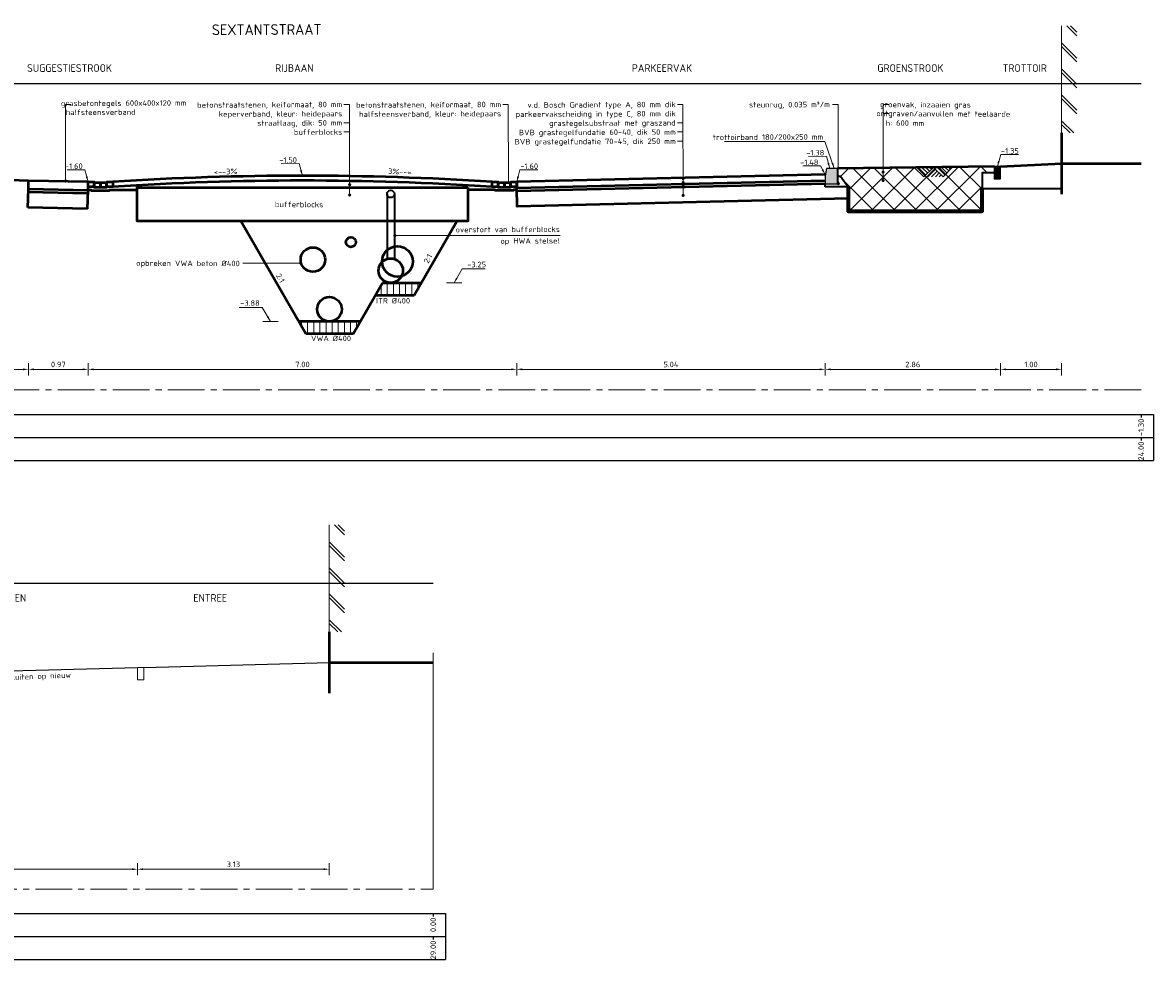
# Model space of a CAD drawing. Header units: metres. Extents: x 97967 to 197304, y 436003 to 872588.
# Tile 9 of 15: x 98618 to 98637, y 436250 to 436265. Entities that reach past the tile are written whole.
import ezdxf
from ezdxf.enums import TextEntityAlignment as Align

# ---------------------------------------------------------------- set-up
doc = ezdxf.new("R2010")
doc.units = ezdxf.units.M
for name, pattern in [('AL-NAP_LIJN-SO', [15.25, 12, -1.5, 0.25, -1.5]), ('ZZ-AFBREEK-SO', [7, 4, -1, 1, -1]), ('ZZ-HIDDEN-SO', [4, 2, -2])]:
    doc.linetypes.add(name, pattern=pattern)
for name, color, linetype, lineweight in [('B-WE-OG-BEBOUWING-GD', 7, 'Continuous', 50), ('B-WE-OG-BEBOUWING_STRAATNAAM-T35-50', 50, 'Continuous', 35), ('B-WE-OG-TERREIN_GEVEL-SD', 7, 'Continuous', 18), ('B-WE-VH-KANTOPSLUITING_OPSLUITBAND-SD', 150, 'Continuous', 18), ('B-WE-VH-OPENVERHARDING-GD', 90, 'Continuous', 25), ('N-WE-GR-GRAS-GD', 90, 'Continuous', 50), ('N-WE-GW-GRONDWERKLIJN-GD', 90, 'Continuous', 70), ('N-WE-GW-MAAIVELD-SD-50', 90, 'Continuous', 25), ('N-WE-GW-SLEUF-GD', 90, 'Continuous', 50), ('N-WE-GW-SLEUF-T18-50', 1, 'Continuous', 18), ('N-WE-GW-SLEUF-WERK-A-50', 92, 'Continuous', 18), ('N-WE-GW-SLEUF-WERK-AD-50', 92, 'Continuous', 18), ('N-WE-OG-T25-50', 7, 'Continuous', 25), ('N-WE-RI-DWA-GD', 20, 'Continuous', 50), ('N-WE-RI-GWA-T18-50', 1, 'Continuous', 18), ('N-WE-RI-HWA_KOLKAANSLUITLEIDING-GD', 150, 'Continuous', 35), ('N-WE-RI-ITR-GD', 50, 'Continuous', 50), ('N-WE-RI-M-50', 7, 'Continuous', 18), ('N-WE-RI-T18-50', 1, 'Continuous', 18), ('N-WE-VH-FUNDERING-G', 7, 'Continuous', 35), ('N-WE-VH-FUNDERING-GD', 7, 'Continuous', 50), ('N-WE-VH-FUNDERING_ZANDCEMENTSTABILISATIE-G', 7, 'ZZ-HIDDEN-SO', 35), ('N-WE-VH-GESLOTENVERHARDING-GD', 10, 'Continuous', 50), ('N-WE-VH-KANTOPSLUITING_OPSLUITBAND-SD', 150, 'Continuous', 25), ('N-WE-VH-KANTOPSLUITING_TROTTOIRBAND-SD', 210, 'Continuous', 25), ('N-WE-VH-M-50', 7, 'Continuous', 18), ('N-WE-VH-OPENVERHARDING-GD', 90, 'Continuous', 50), ('N-WE-VH-OPENVERHARDING_BETONSTRAATSTEEN-GD', 90, 'Continuous', 50), ('N-WE-VH-T18-50', 1, 'Continuous', 18), ('N-WE-VH-VERKANTING-T18-50', 1, 'Continuous', 18), ('V-WE-RI-DRAINAGE-GD', 90, 'Continuous', 50), ('V-WE-RI-HWA_TRANSPORTLEIDING-GD', 150, 'Continuous', 50), ('V-WE-RI-VWA_RIOOLLEIDING-GD', 20, 'Continuous', 50), ('X-XX-AL-AFBREEKLIJN-G', 7, 'ZZ-AFBREEK-SO', 18), ('X-XX-AL-NAP-G', 7, 'AL-NAP_LIJN-SO', 18), ('X-XX-AL-NAP-GD', 7, 'Continuous', 25), ('X-XX-AL-PROFIELBALK-G', 7, 'Continuous', 25), ('X-XX-AL-PROFIELBALK-T18', 1, 'Continuous', 0)]:
    doc.layers.add(name, color=color, linetype=linetype, lineweight=lineweight)
doc.layers.add('B-WE-VH-HULPLIJN-GD', color=7, linetype='Continuous', lineweight=25, plot=False)
doc.styles.add('NLCS-ISO-M100-T18', font='NLCS-ISO.ttf', dxfattribs={"height": 0.18})
doc.styles.add('NLCS-ISO-M50-T18', font='NLCS-ISO.ttf', dxfattribs={"height": 0.09})
doc.styles.add('NLCS-ISO-M50-T25', font='NLCS-ISO.ttf', dxfattribs={"height": 0.125})
doc.styles.add('NLCS-ISO-M50-T35', font='NLCS-ISO.ttf', dxfattribs={"height": 0.175})
doc.linetypes.add('V-CONTINUOUS-SO', pattern='A,3.5,[24,NLCS.SHX,S=0.5,R=0,X=0,Y=0],3.5', length=7)
doc.dimstyles.new('NLCS-M50-T18-PIJL_L2_H0', dxfattribs={"dimscale": 0.05, "dimtxt": 2.5, "dimasz": 1.8, "dimexe": 2, "dimexo": 2, "dimgap": 0.7, "dimtad": 1, "dimzin": 0, "dimdsep": 46, "dimtxsty": 'NLCS-ISO-M50-T18', "dimcen": 0, "dimdle": 2, "dimclrd": 256, "dimclre": 256, "dimclrt": 1, "dimadec": 0, "dimazin": 0, "dimtfac": 1, "dimtdec": 3, "dimtofl": 0, "dimtmove": 0, "dimatfit": 3, "dimfxl": 2, "dimfxlon": 1, "dimtfillclr": 256, "dimtolj": 1, "dimtzin": 0, "dimlwd": -1, "dimlwe": -1, "dimarcsym": 0})
doc.dimstyles.new('NLCS-M50-T18-PIJL_L2_H1', dxfattribs={"dimscale": 0.05, "dimtxt": 2.5, "dimasz": 1.8, "dimexe": 2, "dimexo": 2, "dimgap": 0.7, "dimtad": 1, "dimzin": 0, "dimdsep": 46, "dimtxsty": 'NLCS-ISO-M50-T18', "dimcen": 0, "dimdle": 2, "dimclrd": 256, "dimclre": 256, "dimclrt": 1, "dimadec": 1, "dimazin": 0, "dimtfac": 1, "dimtdec": 3, "dimtofl": 0, "dimtmove": 0, "dimatfit": 3, "dimfxl": 2, "dimfxlon": 1, "dimtfillclr": 256, "dimtolj": 1, "dimtzin": 0, "dimlwd": -1, "dimlwe": -1, "dimarcsym": 0})
pattern_1 = [(90, (0, 0), (-0.1, 0), [])]

# ---------------------------------------------------------------- blocks, each defined once
blk = doc.blocks.new('SOG-GEVEL_RECHTS-D')
for p, q in [((0, 3.5), (0, 0)), ((0.5, 3.172), (0.172, 3.5)), ((0.5, 3.292), (0.292, 3.5)), ((0.5, 2.444), (0, 2.944)), ((0.5, 2.324), (0, 2.824)), ((0.5, 1.595), (0, 2.095)), ((0.5, 1.475), (0, 1.975)), ((0.5, 0.747), (0, 1.247)), ((0.5, 0.627), (0, 1.127)), ((0.398, 0), (0, 0.398)), ((0.278, 0), (0, 0.278))]:
    blk.add_line(p, q)
blk = doc.blocks.new('B-SVH-KANTOPSLUITING_OPSLUITBAND_100X200-D')
at = {"flags": 128}
blk.add_lwpolyline([(-0.1, -0.2), (0, -0.2), (0, 0), (-0.1, 0)], close=True, dxfattribs=at)
blk = doc.blocks.new('*D45')
at = {"layer": 'Defpoints', "color": 0, "transparency": 16777216}
for p in [(98614.991, 436254.73), (98620.022, 436254.749), (98620.022, 436251.654)]:
    blk.add_point(p, dxfattribs=at)
at = {"layer": 'N-WE-VH-M-50', "transparency": 16777216}
for p, q in [((98614.991, 436251.754), (98614.991, 436251.554)), ((98615.081, 436251.654), (98619.932, 436251.654)), ((98620.022, 436251.754), (98620.022, 436251.554))]:
    blk.add_line(p, q, dxfattribs=at)
for points in [[(98615.081, 436251.669), (98615.081, 436251.639), (98614.991, 436251.654)], [(98619.932, 436251.669), (98619.932, 436251.639), (98620.022, 436251.654)]]:
    blk.add_solid(points, dxfattribs=at)
at = {"layer": 'N-WE-VH-M-50', "color": 1, "transparency": 16777216, "insert": (98617.506, 436251.734), "char_height": 0.09, "attachment_point": 5, "style": 'NLCS-ISO-M50-T18'}
blk.add_mtext('\\A1;5.03', dxfattribs=at)
blk = doc.blocks.new('SVH-KANTOPSLUITING_OPSLUITBAND_100X200-D')
blk.add_hatch(color=254).paths.add_polyline_path([(-0.1, -0.2), (0, -0.2), (0, 0), (-0.1, 0)])
at = {"flags": 128}
blk.add_lwpolyline([(-0.1, -0.2), (0, -0.2), (0, 0), (-0.1, 0)], close=True, dxfattribs=at)
blk = doc.blocks.new('*D57')
at = {"layer": 'Defpoints', "color": 0, "transparency": 16777216}
for p in [(98619.215, 436262.885), (98626.215, 436262.885), (98626.215, 436259.822)]:
    blk.add_point(p, dxfattribs=at)
at = {"layer": 'N-WE-VH-M-50', "transparency": 16777216}
for p, q in [((98619.215, 436259.922), (98619.215, 436259.722)), ((98626.215, 436259.922), (98626.215, 436259.722)), ((98619.305, 436259.822), (98626.125, 436259.822))]:
    blk.add_line(p, q, dxfattribs=at)
for points in [[(98619.305, 436259.837), (98619.305, 436259.807), (98619.215, 436259.822)], [(98626.125, 436259.837), (98626.125, 436259.807), (98626.215, 436259.822)]]:
    blk.add_solid(points, dxfattribs=at)
at = {"layer": 'N-WE-VH-M-50', "color": 1, "transparency": 16777216, "insert": (98622.715, 436259.902), "char_height": 0.09, "attachment_point": 5, "style": 'NLCS-ISO-M50-T18'}
blk.add_mtext('\\A1;7.00', dxfattribs=at)
blk = doc.blocks.new('*D58')
at = {"layer": 'Defpoints', "color": 0, "transparency": 16777216}
for p in [(98618.24, 436262.905), (98619.215, 436262.885), (98619.215, 436259.822)]:
    blk.add_point(p, dxfattribs=at)
at = {"layer": 'N-WE-VH-M-50', "transparency": 16777216}
for p, q in [((98618.24, 436259.922), (98618.24, 436259.722)), ((98619.215, 436259.922), (98619.215, 436259.722)), ((98618.33, 436259.822), (98619.125, 436259.822))]:
    blk.add_line(p, q, dxfattribs=at)
for points in [[(98618.33, 436259.837), (98618.33, 436259.807), (98618.24, 436259.822)], [(98619.125, 436259.837), (98619.125, 436259.807), (98619.215, 436259.822)]]:
    blk.add_solid(points, dxfattribs=at)
at = {"layer": 'N-WE-VH-M-50', "color": 1, "transparency": 16777216, "insert": (98618.727, 436259.902), "char_height": 0.09, "attachment_point": 5, "style": 'NLCS-ISO-M50-T18'}
blk.add_mtext('\\A1;0.97', dxfattribs=at)
blk = doc.blocks.new('*D59')
at = {"layer": 'Defpoints', "color": 0, "transparency": 16777216}
for p in [(98626.215, 436262.885), (98631.254, 436262.755), (98631.254, 436259.822)]:
    blk.add_point(p, dxfattribs=at)
at = {"layer": 'N-WE-VH-M-50', "transparency": 16777216}
for p, q in [((98626.215, 436259.922), (98626.215, 436259.722)), ((98631.254, 436259.922), (98631.254, 436259.722)), ((98626.305, 436259.822), (98631.164, 436259.822))]:
    blk.add_line(p, q, dxfattribs=at)
for points in [[(98626.305, 436259.837), (98626.305, 436259.807), (98626.215, 436259.822)], [(98631.164, 436259.837), (98631.164, 436259.807), (98631.254, 436259.822)]]:
    blk.add_solid(points, dxfattribs=at)
at = {"layer": 'N-WE-VH-M-50', "color": 1, "transparency": 16777216, "insert": (98628.735, 436259.902), "char_height": 0.09, "attachment_point": 5, "style": 'NLCS-ISO-M50-T18'}
blk.add_mtext('\\A1;5.04', dxfattribs=at)
blk = doc.blocks.new('*D60')
at = {"layer": 'Defpoints', "color": 0, "transparency": 16777216}
for p in [(98634.118, 436262.935), (98631.254, 436262.755), (98634.118, 436259.822)]:
    blk.add_point(p, dxfattribs=at)
at = {"layer": 'N-WE-VH-M-50', "transparency": 16777216}
for p, q in [((98631.254, 436259.922), (98631.254, 436259.722)), ((98634.118, 436259.922), (98634.118, 436259.722)), ((98631.344, 436259.822), (98634.028, 436259.822))]:
    blk.add_line(p, q, dxfattribs=at)
for points in [[(98631.344, 436259.837), (98631.344, 436259.807), (98631.254, 436259.822)], [(98634.028, 436259.837), (98634.028, 436259.807), (98634.118, 436259.822)]]:
    blk.add_solid(points, dxfattribs=at)
at = {"layer": 'N-WE-VH-M-50', "color": 1, "transparency": 16777216, "insert": (98632.686, 436259.902), "char_height": 0.09, "attachment_point": 5, "style": 'NLCS-ISO-M50-T18'}
blk.add_mtext('\\A1;2.86', dxfattribs=at)
blk = doc.blocks.new('*U175')
at = {"color": 0, "ltscale": 0.1}
for p, q in [((3, -3.24), (0, 0)), ((3.65, -2.64), (1.25, -0.05)), ((4.3, -2.04), (2.5, -0.09)), ((6.25, -0.24), (3, -3.24)), ((4.95, -1.44), (3.75, -0.14)), ((6.85, -0.89), (4.25, -3.29)), ((5.6, -0.84), (5, -0.19)), ((7.45, -1.53), (5.5, -3.34)), ((9.25, -3.48), (6.25, -0.24)), ((8.05, -2.18), (6.75, -3.38)), ((9.9, -2.88), (7.49, -0.28)), ((8.65, -2.83), (8, -3.43)), ((10.55, -2.28), (8.74, -0.33)), ((12.49, -0.47), (9.25, -3.48)), ((11.19, -1.68), (9.99, -0.38)), ((11.84, -1.08), (11.24, -0.43))]:
    blk.add_line(p, q, dxfattribs=at)
blk = doc.blocks.new('_Dot')
at = {"color": 0, "linetype": 'ByBlock', "lineweight": -2}
blk.add_line((-0.5, 0), (-1, 0), dxfattribs=at)
at = {"color": 0, "linetype": 'ByBlock', "const_width": 0.5}
blk.add_lwpolyline([(-0.25, 0, 1), (0.25, 0, 1)], format="xyb", close=True, dxfattribs=at)
blk = doc.blocks.new('*D71')
at = {"layer": 'Defpoints', "color": 0, "ltscale": 0.2, "transparency": 16777216}
for p in [(98620.022, 436254.749), (98623.152, 436254.53), (98623.152, 436251.654)]:
    blk.add_point(p, dxfattribs=at)
at = {"layer": 'N-WE-VH-M-50', "ltscale": 0.2, "transparency": 16777216}
for p, q in [((98620.022, 436251.754), (98620.022, 436251.554)), ((98620.112, 436251.654), (98623.062, 436251.654)), ((98623.152, 436251.754), (98623.152, 436251.554))]:
    blk.add_line(p, q, dxfattribs=at)
for points in [[(98620.112, 436251.669), (98620.112, 436251.639), (98620.022, 436251.654)], [(98623.062, 436251.669), (98623.062, 436251.639), (98623.152, 436251.654)]]:
    blk.add_solid(points, dxfattribs=at)
at = {"layer": 'N-WE-VH-M-50', "color": 1, "ltscale": 0.2, "transparency": 16777216, "insert": (98621.587, 436251.734), "char_height": 0.09, "attachment_point": 5, "style": 'NLCS-ISO-M50-T18'}
blk.add_mtext('\\A1;3.13', dxfattribs=at)
blk = doc.blocks.new('*D74')
at = {"layer": 'Defpoints', "color": 0, "ltscale": 0.2, "transparency": 16777216}
for p in [(98618.24, 436262.905), (98613.182, 436262.625), (98618.24, 436259.822)]:
    blk.add_point(p, dxfattribs=at)
at = {"layer": 'N-WE-VH-M-50', "ltscale": 0.2, "transparency": 16777216}
for p, q in [((98613.182, 436259.922), (98613.182, 436259.722)), ((98618.24, 436259.922), (98618.24, 436259.722)), ((98613.272, 436259.822), (98618.15, 436259.822))]:
    blk.add_line(p, q, dxfattribs=at)
for points in [[(98613.272, 436259.837), (98613.272, 436259.807), (98613.182, 436259.822)], [(98618.15, 436259.837), (98618.15, 436259.807), (98618.24, 436259.822)]]:
    blk.add_solid(points, dxfattribs=at)
at = {"layer": 'N-WE-VH-M-50', "color": 1, "ltscale": 0.2, "transparency": 16777216, "insert": (98615.711, 436259.902), "char_height": 0.09, "attachment_point": 5, "style": 'NLCS-ISO-M50-T18'}
blk.add_mtext('\\A1;5.06', dxfattribs=at)
blk = doc.blocks.new('*D75')
at = {"layer": 'Defpoints', "color": 0, "ltscale": 0.2, "transparency": 16777216}
for p in [(98634.118, 436262.935), (98635.118, 436262.935), (98635.118, 436259.822)]:
    blk.add_point(p, dxfattribs=at)
at = {"layer": 'N-WE-VH-M-50', "ltscale": 0.2, "transparency": 16777216}
for p, q in [((98634.118, 436259.922), (98634.118, 436259.722)), ((98635.118, 436259.922), (98635.118, 436259.722)), ((98634.208, 436259.822), (98635.028, 436259.822))]:
    blk.add_line(p, q, dxfattribs=at)
for points in [[(98634.208, 436259.837), (98634.208, 436259.807), (98634.118, 436259.822)], [(98635.028, 436259.837), (98635.028, 436259.807), (98635.118, 436259.822)]]:
    blk.add_solid(points, dxfattribs=at)
at = {"layer": 'N-WE-VH-M-50', "color": 1, "ltscale": 0.2, "transparency": 16777216, "insert": (98634.618, 436259.902), "char_height": 0.09, "attachment_point": 5, "style": 'NLCS-ISO-M50-T18'}
blk.add_mtext('\\A1;1.00', dxfattribs=at)
blk = doc.blocks.new('SVH-KANTOPSLUITING_TROTTOIRBAND_180 200X250-D')
blk.add_hatch(color=254).paths.add_polyline_path([(-0.2, -0.12), (-0.2, -0.25), (0, -0.25), (0, 0), (-0.18, 0)])
at = {"flags": 128}
blk.add_lwpolyline([(-0.2, -0.12), (-0.2, -0.25), (0, -0.25), (0, 0), (-0.18, 0)], close=True, dxfattribs=at)

msp = doc.modelspace()

# ---------------------------------------------------------------- hatches: boundary and pattern name
at = {"layer": 'N-WE-GW-SLEUF-WERK-A-50', "transparency": 33554687}
h = msp.add_hatch(dxfattribs=at)
h.set_pattern_fill('AGW-WERK_ONTGRAVEN_AANVULLEN-SO', color=256, scale=0.05, pattern_type=2)
h.set_pattern_definition([(135, (0, 0), (-0.1767766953, -0.1767766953), []), (45, (0, 0), (-0.1767766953, 0.1767766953), [])])
h.paths.add_polyline_path([(98631.6291, 436262.8048), (98631.5027, 436262.9798), (98631.4534, 436262.9798), (98631.4541, 436263.1049), (98634.0172, 436263.1349), (98634.0176, 436263.0349), (98633.8176, 436263.0349), (98633.8176, 436262.4049), (98631.6291, 436262.4049)])
at = {"layer": 'N-WE-GW-SLEUF-WERK-AD-50', "transparency": 33554687}
h = msp.add_hatch(dxfattribs=at)
h.set_pattern_fill('AGW-WERK_AANVULLEN-SO', scale=0.02, angle=45, pattern_type=2)
h.set_pattern_definition(pattern_1)
h.paths.add_polyline_path([(98624.6564, 436261.2349), (98624.0202, 436261.2349), (98623.9047, 436261.0349), (98624.541, 436261.0349)])
h = msp.add_hatch(dxfattribs=at)
h.set_pattern_fill('AGW-WERK_AANVULLEN-SO', scale=0.02, angle=45, pattern_type=2)
h.set_pattern_definition(pattern_1)
h.paths.add_polyline_path([(98623.541, 436260.4049), (98623.6564, 436260.6049), (98622.6564, 436260.6049), (98622.7719, 436260.4049)])

# ---------------------------------------------------------------- linework, layer by layer
at = {"layer": 'B-WE-OG-BEBOUWING-GD'}
for p, q in [((98635.1176, 436263.1849), (98636.4164, 436263.1849)), ((98623.1515, 436255.0304), (98624.8515, 436255.0304))]:
    msp.add_line(p, q, dxfattribs=at)
for points in [[(98635.1176, 436263.6849), (98635.1176, 436262.6849)], [(98623.1515, 436255.5304), (98623.1515, 436254.5304)]]:
    msp.add_lwpolyline(points, dxfattribs=at)
at = {"layer": 'B-WE-VH-HULPLIJN-GD', "ltscale": 0.05}
for points in [[(98636.4164, 436264.4849), (98612.4164, 436264.4849)], [(98595.8515, 436256.3304), (98624.8515, 436256.3304)]]:
    msp.add_lwpolyline(points, dxfattribs=at)
at = {"layer": 'B-WE-VH-OPENVERHARDING-GD'}
msp.add_line((98615.9915, 436254.8454), (98620.0215, 436254.9494), dxfattribs=at)
msp.add_lwpolyline([(98620.1215, 436254.9494), (98623.1582, 436255.0304)], dxfattribs=at)
at = {"layer": 'N-WE-GR-GRAS-GD'}
msp.add_lwpolyline([(98634.0172, 436263.1349), (98631.4541, 436263.1049)], dxfattribs=at)
at = {"layer": 'N-WE-GW-GRONDWERKLIJN-GD'}
msp.add_lwpolyline([(98631.6291, 436262.8048), (98631.6291, 436262.4049), (98633.8176, 436262.4049), (98633.8176, 436262.7749)], dxfattribs=at)
at = {"layer": 'N-WE-GW-SLEUF-GD'}
for p, q in [((98622.7719, 436260.4049), (98621.7093, 436262.2454)), ((98624.541, 436261.0349), (98625.2398, 436262.2453)), ((98623.541, 436260.4049), (98624.0202, 436261.2349)), ((98624.0202, 436261.2349), (98624.6564, 436261.2349)), ((98623.9047, 436261.0349), (98624.541, 436261.0349)), ((98623.6564, 436260.6049), (98622.6564, 436260.6049)), ((98623.541, 436260.4049), (98622.7719, 436260.4049))]:
    msp.add_line(p, q, dxfattribs=at)
at = {"layer": 'N-WE-RI-DWA-GD'}
msp.add_circle((98623.1564, 436260.8049), 0.2, dxfattribs=at)
at = {"layer": 'N-WE-RI-HWA_KOLKAANSLUITLEIDING-GD'}
for points in [[(98624.0964, 436262.688), (98624.0964, 436261.6256)], [(98624.2164, 436262.688), (98624.2164, 436261.6256)]]:
    msp.add_lwpolyline(points, dxfattribs=at)
msp.add_circle((98624.1564, 436262.688), 0.06, dxfattribs=at)
at = {"layer": 'N-WE-RI-ITR-GD'}
msp.add_circle((98624.1564, 436261.4349), 0.2, dxfattribs=at)
at = {"layer": 'N-WE-RI-M-50', "ltscale": 0.2}
for points in [[(98625.0679, 436261.2349), (98625.3179, 436261.2349)], [(98622.3165, 436260.6049), (98622.0665, 436260.6049)]]:
    msp.add_lwpolyline(points, dxfattribs=at)
at = {"layer": 'N-WE-VH-FUNDERING-G'}
msp.add_lwpolyline([(98634.0176, 436263.0349), (98633.8176, 436263.0349), (98633.8176, 436262.7749), (98635.1176, 436262.7749)], dxfattribs=at)
at = {"layer": 'N-WE-VH-FUNDERING-GD', "ltscale": 0.2}
for p, q in [((98618.2309, 436262.465), (98618.2371, 436262.7649)), ((98619.2059, 436262.445), (98619.212, 436262.7449))]:
    msp.add_line(p, q, dxfattribs=at)
at = {"layer": 'N-WE-VH-FUNDERING-GD'}
for points in [[(98631.2577, 436262.8549), (98626.2185, 436262.7349)], [(98619.211, 436262.6949), (98618.2361, 436262.7149)], [(98631.6291, 436262.6137), (98626.2244, 436262.485), (98626.2173, 436262.7849)], [(98619.2059, 436262.445), (98618.2309, 436262.465)]]:
    msp.add_lwpolyline(points, dxfattribs=at)
at = {"layer": 'N-WE-VH-FUNDERING-GD', "ltscale": 0.2}
for points in [[(98619.2149, 436262.7549), (98619.2649, 436262.7549), (98619.2649, 436262.7449), (98619.5649, 436262.7449), (98619.5649, 436262.7549), (98619.6149, 436262.7549), (98620.0164, 436262.7549)], [(98626.2149, 436262.7549), (98626.1649, 436262.7549), (98626.1649, 436262.7449), (98625.8649, 436262.7449), (98625.8649, 436262.7549), (98625.4164, 436262.7549)]]:
    msp.add_lwpolyline(points, dxfattribs=at)
at = {"layer": 'N-WE-VH-FUNDERING-GD'}
msp.add_lwpolyline([(98625.4164, 436262.7953), (98625.4164, 436262.2453), (98620.0164, 436262.2454), (98620.0164, 436262.7954)], close=True, dxfattribs=at)
at = {"layer": 'N-WE-VH-FUNDERING_ZANDCEMENTSTABILISATIE-G'}
msp.add_lwpolyline([(98631.4534, 436262.9798), (98631.5027, 436262.9798), (98631.6291, 436262.8048), (98631.2541, 436262.8048), (98631.2541, 436262.8548)], dxfattribs=at)
at = {"layer": 'N-WE-VH-GESLOTENVERHARDING-GD'}
for points in [[(98618.24, 436262.9049), (98613.1816, 436263.0849)], [(98634.1176, 436263.1349), (98635.1176, 436263.1849)]]:
    msp.add_lwpolyline(points, dxfattribs=at)
for centre, radius, start, end in [((98622.7149, 436215.26), 47.7257, 86.27573, 93.72427), ((98622.7135, 436215.1287), 47.777, 86.27799, 93.71852)]:
    msp.add_arc(centre, radius, start, end, dxfattribs=at)
at = {"layer": 'N-WE-VH-M-50'}
for p, q in [((98618.9334, 436264.1522), (98618.843, 436264.1519)), ((98618.8453, 436262.9491), (98618.843, 436264.1519)), ((98623.484, 436264.1519), (98623.3937, 436264.1515)), ((98623.4863, 436262.7203), (98623.484, 436264.1519)), ((98626.0785, 436264.1519), (98625.9881, 436264.1515)), ((98626.0808, 436262.9228), (98626.0785, 436264.1519)), ((98628.9314, 436264.1519), (98628.841, 436264.1515)), ((98628.9337, 436262.7143), (98628.9314, 436264.1519)), ((98631.4654, 436264.1519), (98631.375, 436264.1515)), ((98631.4695, 436262.8313), (98631.4654, 436264.1519)), ((98632.2003, 436262.9567), (98632.2044, 436264.1519)), ((98632.2044, 436264.1519), (98632.2948, 436264.1515)), ((98632.2044, 436264.0019), (98632.2948, 436264.0015)), ((98623.484, 436263.8519), (98623.3937, 436263.8515)), ((98628.9314, 436263.8519), (98628.841, 436263.8515)), ((98623.484, 436263.7019), (98623.3937, 436263.7015)), ((98628.9314, 436263.7019), (98628.841, 436263.7015)), ((98628.9314, 436263.5519), (98628.841, 436263.5515)), ((98622.6349, 436261.5588), (98621.7407, 436261.5586))]:
    msp.add_line(p, q, dxfattribs=at)
msp.add_lwpolyline([(98624.225, 436262.0083), (98626.9242, 436262.0083)], dxfattribs=at)
at = {"layer": 'N-WE-VH-OPENVERHARDING-GD', "ltscale": 0.2}
for p, q in [((98618.2371, 436262.7649), (98618.24, 436262.9049)), ((98619.212, 436262.7449), (98619.2149, 436262.8849))]:
    msp.add_line(p, q, dxfattribs=at)
at = {"layer": 'N-WE-VH-OPENVERHARDING-GD'}
for points in [[(98619.2149, 436262.8849), (98618.24, 436262.9049)], [(98631.2541, 436263.0049), (98626.2149, 436262.8849)], [(98631.2565, 436262.9049), (98626.2173, 436262.7849)], [(98619.212, 436262.7449), (98618.2371, 436262.7649)]]:
    msp.add_lwpolyline(points, dxfattribs=at)
at = {"layer": 'N-WE-VH-OPENVERHARDING-GD', "ltscale": 0.2}
msp.add_lwpolyline([(98626.2173, 436262.7849), (98626.2149, 436262.8849)], dxfattribs=at)
at = {"layer": 'N-WE-VH-OPENVERHARDING_BETONSTRAATSTEEN-GD', "ltscale": 0.2}
for points in [[(98619.2149, 436262.8849), (98619.3149, 436262.8849), (98619.3149, 436262.8049), (98619.2149, 436262.8049)], [(98619.3149, 436262.8749), (98619.4149, 436262.8749), (98619.4149, 436262.7949), (98619.3149, 436262.7949)], [(98619.4149, 436262.8749), (98619.5149, 436262.8749), (98619.5149, 436262.7949), (98619.4149, 436262.7949)], [(98619.5149, 436262.8849), (98619.6149, 436262.8849), (98619.6149, 436262.8049), (98619.5149, 436262.8049)], [(98625.8149, 436262.8849), (98625.9149, 436262.8849), (98625.9149, 436262.8049), (98625.8149, 436262.8049)], [(98625.9149, 436262.8749), (98626.0149, 436262.8749), (98626.0149, 436262.7949), (98625.9149, 436262.7949)], [(98626.0149, 436262.8749), (98626.1149, 436262.8749), (98626.1149, 436262.7949), (98626.0149, 436262.7949)], [(98626.1149, 436262.8849), (98626.2149, 436262.8849), (98626.2149, 436262.8049), (98626.1149, 436262.8049)]]:
    msp.add_lwpolyline(points, close=True, dxfattribs=at)
at = {"layer": 'V-WE-RI-DRAINAGE-GD', "linetype": 'V-CONTINUOUS-SO', "ltscale": 0.05}
msp.add_circle((98623.5064, 436261.9006), 0.08, dxfattribs=at)
at = {"layer": 'V-WE-RI-HWA_TRANSPORTLEIDING-GD', "linetype": 'V-CONTINUOUS-SO', "ltscale": 0.05}
msp.add_circle((98624.2664, 436261.5849), 0.25, dxfattribs=at)
at = {"layer": 'V-WE-RI-VWA_RIOOLLEIDING-GD', "linetype": 'V-CONTINUOUS-SO', "ltscale": 0.05}
msp.add_circle((98622.8864, 436261.6149), 0.2, dxfattribs=at)
at = {"layer": 'X-XX-AL-AFBREEKLIJN-G'}
msp.add_lwpolyline([(98624.8515, 436251.3304), (98624.8515, 436255.1913)], dxfattribs=at)
at = {"layer": 'X-XX-AL-NAP-G', "ltscale": 0.05}
for points in [[(98612.4164, 436259.4849), (98636.4164, 436259.4849)], [(98595.8515, 436251.3304), (98624.8515, 436251.3304)]]:
    msp.add_lwpolyline(points, dxfattribs=at)
at = {"layer": 'X-XX-AL-NAP-GD'}
for points in [[(98636.4164, 436259.0849), (98636.4164, 436259.0349)], [(98636.4164, 436258.7099), (98636.4164, 436258.6599)], [(98624.8515, 436250.9304), (98624.8515, 436250.8804)], [(98624.8515, 436250.5554), (98624.8515, 436250.5054)]]:
    msp.add_lwpolyline(points, dxfattribs=at)
at = {"layer": 'X-XX-AL-PROFIELBALK-G'}
for points in [[(98610.956, 436259.0849), (98636.6164, 436259.0849)], [(98636.6164, 436259.0849), (98636.6164, 436258.3349)], [(98610.956, 436258.7099), (98636.6164, 436258.7099)], [(98610.956, 436258.3349), (98636.6164, 436258.3349)], [(98594.3911, 436250.9304), (98625.0515, 436250.9304)], [(98625.0515, 436250.9304), (98625.0515, 436250.1804)], [(98594.3911, 436250.5554), (98625.0515, 436250.5554)], [(98594.3911, 436250.1804), (98625.0515, 436250.1804)]]:
    msp.add_lwpolyline(points, dxfattribs=at)

# ---------------------------------------------------------------- block references
at = {"layer": 'B-WE-OG-TERREIN_GEVEL-SD'}
for p, xscale, yscale, zscale in [((98635.1176, 436263.6849), 0.4999999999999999, 0.4999999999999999, 0.4999999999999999), ((98623.1515, 436255.5304), 0.5, 0.5, 0.5)]:
    msp.add_blockref('SOG-GEVEL_RECHTS-D', p, dxfattribs=dict(at, xscale=xscale, yscale=yscale, zscale=zscale))
at = {"layer": 'B-WE-VH-KANTOPSLUITING_OPSLUITBAND-SD'}
msp.add_blockref('B-SVH-KANTOPSLUITING_OPSLUITBAND_100X200-D', (98620.1215, 436254.9494), dxfattribs=at)
at = {"layer": 'N-WE-GW-MAAIVELD-SD-50', "xscale": 0.05, "yscale": 0.05, "zscale": 0.05, "rotation": 2.84807704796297}
msp.add_blockref('*U175', (98632.7101, 436263.1196), dxfattribs=at)
at = {"layer": 'N-WE-VH-KANTOPSLUITING_OPSLUITBAND-SD'}
msp.add_blockref('SVH-KANTOPSLUITING_OPSLUITBAND_100X200-D', (98634.1176, 436263.1349), dxfattribs=at)
at = {"layer": 'N-WE-VH-KANTOPSLUITING_TROTTOIRBAND-SD'}
msp.add_blockref('SVH-KANTOPSLUITING_TROTTOIRBAND_180 200X250-D', (98631.4541, 436263.1049), dxfattribs=at)
at = {"layer": 'N-WE-VH-M-50', "yscale": 0.04999999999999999, "zscale": 0.04999999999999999}
for p, xscale, rotation in [((98623.4865, 436262.9819), 0.04999999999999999, 270.2227358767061), ((98632.2001, 436263.0452), -0.04999999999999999, 89.77726412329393), ((98618.8455, 436262.8991), 0.04999999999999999, 270.2227358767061), ((98623.4865, 436262.8404), 0.04999999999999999, 270.2227358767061), ((98626.081, 436262.8728), 0.04999999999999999, 270.2227358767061), ((98628.9339, 436262.9412), 0.04999999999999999, 270.2227358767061), ((98628.9339, 436262.8739), 0.04999999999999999, 270.2227358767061), ((98628.9339, 436262.8112), 0.04999999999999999, 270.2227358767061), ((98631.4697, 436262.8568), 0.04999999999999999, 270.2227358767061), ((98632.2001, 436262.9067), -0.04999999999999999, 89.77726412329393), ((98623.4865, 436262.6703), 0.04999999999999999, 270.2227358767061), ((98628.9339, 436262.6643), 0.04999999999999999, 270.2227358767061), ((98624.225, 436262.0083), 0.04999999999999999, 180.222735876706), ((98622.6849, 436261.559), 0.04999999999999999, 0.2227358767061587)]:
    msp.add_blockref('_Dot', p, dxfattribs=dict(at, xscale=xscale, rotation=rotation))

# ---------------------------------------------------------------- texts
at = {"layer": 'B-WE-OG-BEBOUWING_STRAATNAAM-T35-50', "style": 'NLCS-ISO-M50-T35'}
msp.add_text('SEXTANTSTRAAT', height=0.175, rotation=0.2, dxfattribs=at).set_placement((98622.1312, 436265.3742), align=Align.MIDDLE)
at = {"layer": 'N-WE-GW-SLEUF-T18-50', "ltscale": 0.2, "style": 'NLCS-ISO-M50-T18'}
for rotation, p in [(63.0111, (98624.7706, 436261.543)), (300, (98622.2789, 436261.3552))]:
    msp.add_text('2:1', height=0.09, rotation=rotation, dxfattribs=at).set_placement(p)
at = {"layer": 'N-WE-OG-T25-50', "style": 'NLCS-ISO-M50-T25'}
for s, p in [('SUGGESTIESTROOK', (98618.2161, 436264.6828)), ('RIJBAAN', (98622.2688, 436264.6828)), ('PARKEERVAK', (98628.0959, 436264.6828)), ('GROENSTROOK', (98632.1067, 436264.6828)), ('TROTTOIR', (98634.1541, 436264.6828)), ('PARKEERVAKKEN', (98616.9316, 436256.0243)), ('ENTREE', (98620.9323, 436256.0243))]:
    msp.add_text(s, height=0.125, dxfattribs=at).set_placement(p)
at = {"layer": 'N-WE-RI-GWA-T18-50', "style": 'NLCS-ISO-M50-T18'}
for s, p in [('ITR %%C400', (98623.9178, 436260.8978)), ('VWA %%C400', (98622.8553, 436260.2829))]:
    msp.add_text(s, height=0.09, dxfattribs=at).set_placement(p)
at = {"layer": 'N-WE-RI-T18-50', "ltscale": 0.2, "style": 'NLCS-ISO-M50-T18'}
for s, p in [('-3.25', (98625.4067, 436261.4905)), ('-3.88', (98621.6987, 436260.8605))]:
    msp.add_text(s, height=0.09, dxfattribs=at).set_placement(p)
at = {"layer": 'N-WE-VH-T18-50', "style": 'NLCS-ISO-M50-T18'}
for s, rotation, p in [('grasbetontegels 600x400x120 mm', 0.22274, (98620.8202, 436264.1765)), ('betonstraatstenen, keiformaat, 80 mm', 0.22274, (98623.3662, 436264.1514)), ('betonstraatstenen, keiformaat, 80 mm', 0.22274, (98625.9607, 436264.1514)), ('v.d. Bosch Gradient type A, 80 mm dik', 0.22274, (98628.8135, 436264.1514)), ('steunrug, 0.035 m³/m', 0.22274, (98631.3317, 436264.1507)), ('groenvak, inzaaien gras', 359.77726, (98633.6348, 436264.1447)), ('halfsteensverband', 0.22274, (98619.9904, 436264.0265)), ('keperverband, kleur: heidepaars', 0.22274, (98623.3668, 436264.0014)), ('halfsteensverband, kleur: heidepaars', 0.22274, (98625.9607, 436264.0014)), ('parkeervakscheiding in type C, 80 mm dik', 0.22274, (98628.8141, 436264.0014)), ('ontgraven/aanvullen met teelaarde', 359.77726, (98634.2783, 436263.9947)), ('straatlaag, dik: 50 mm', 0.22274, (98623.3662, 436263.8514)), ('grastegelsubstraat met graszand', 0.22274, (98628.8135, 436263.8514)), ('h: 600 mm', 359.77726, (98632.8743, 436263.8447)), ('bufferblocks', 0.22274, (98623.3662, 436263.7014)), ('BVB grastegelfundatie 70-45, dik 250 mm', 0.22274, (98628.8135, 436263.5514)), ('BVB grastegelfundatie 60-40, dik 50 mm', 0.22274, (98628.8135, 436263.7014)), ('overstort van bufferblocks', 0.22274, (98626.9211, 436262.1115)), ('op HWA stelsel', 0.22274, (98626.9211, 436261.9239)), ('opbreken VWA beton %%C400', 359.77726, (98621.6913, 436261.5518)), ('bestaande infra aansluiten op nieuw', 2.25266, (98618.9328, 436254.8284))]:
    msp.add_text(s, height=0.09, rotation=rotation, dxfattribs=at).set_placement(p, align=Align.MIDDLE_RIGHT)
for s, rotation, p in [('trottoirband 180/200x250 mm', 0.22274, (98631.2237, 436263.5766)), ('-1.38', 0.22274, (98631.2401, 436263.3174)), ('-1.35', 359.77726, (98634.4177, 436263.3464)), ('-1.50', 0.22274, (98622.6254, 436263.1974)), ('-1.48', 0.22274, (98631.1445, 436263.1604)), ('-1.60', 0.22274, (98619.1254, 436263.0974)), ('-1.60', 359.77726, (98626.5649, 436263.0964)), ('bufferblocks', 359.77726, (98623.0559, 436262.4697))]:
    msp.add_text(s, height=0.09, rotation=rotation, dxfattribs=at).set_placement(p, align=Align.RIGHT)
at = {"layer": 'N-WE-VH-VERKANTING-T18-50', "ltscale": 0.2, "style": 'NLCS-ISO-M50-T18'}
for s, rotation, p in [('<--3%%%', 2.12367, (98621.2668, 436263.0008)), ('3%%%-->', 356.56426, (98624.1132, 436263.0164))]:
    msp.add_text(s, height=0.09, rotation=rotation, dxfattribs=at).set_placement(p)
at = {"layer": 'X-XX-AL-PROFIELBALK-T18', "style": 'NLCS-ISO-M100-T18'}
for s, p in [('-1.30', (98636.4164, 436259.0166)), ('24.00', (98636.4164, 436258.6416)), ('0.00', (98624.8515, 436250.8621)), ('29.00', (98624.8515, 436250.4871))]:
    msp.add_text(s, height=0.09, rotation=90, dxfattribs=at).set_placement(p, align=Align.MIDDLE_RIGHT)

# ---------------------------------------------------------------- dimensions: what is measured, and where the dimension line sits
at = {"layer": 'N-WE-VH-M-50', "ltscale": 0.2}
for base, p1, p2, picture, middle in [((98618.24, 436259.8223), (98613.1816, 436262.6249), (98618.24, 436262.9049), '*D74', (98615.7108, 436259.9023)), ((98635.1176, 436259.8223), (98634.1176, 436262.9349), (98635.1176, 436262.9349), '*D75', (98634.6176, 436259.9023)), ((98623.1515, 436251.6539), (98620.0215, 436254.7494), (98623.1515, 436254.5304), '*D71', (98621.5865, 436251.7339))]:
    dim = msp.add_linear_dim(base=base, p1=p1, p2=p2, dimstyle='NLCS-M50-T18-PIJL_L2_H0', dxfattribs=at)
    dim.commit()
    dim.dimension.update_dxf_attribs({"geometry": picture, "text_midpoint": middle})
at = {"layer": 'N-WE-VH-M-50'}
for base, p1, p2, picture, middle in [((98619.2149, 436259.8223), (98618.24, 436262.9049), (98619.2149, 436262.8849), '*D58', (98618.7274, 436259.9023)), ((98626.2149, 436259.8223), (98619.2149, 436262.8849), (98626.2149, 436262.8849), '*D57', (98622.7149, 436259.9023)), ((98631.2541, 436259.8223), (98626.2149, 436262.8849), (98631.2541, 436262.7549), '*D59', (98628.7345, 436259.9023)), ((98620.0215, 436251.6539), (98614.9909, 436254.7304), (98620.0215, 436254.7494), '*D45', (98617.5062, 436251.7339))]:
    dim = msp.add_linear_dim(base=base, p1=p1, p2=p2, dimstyle='NLCS-M50-T18-PIJL_L2_H0', dxfattribs=at)
    dim.commit()
    dim.dimension.update_dxf_attribs({"geometry": picture, "text_midpoint": middle})
dim = msp.add_linear_dim(base=(98634.1176, 436259.8223), p1=(98631.2541, 436262.7549), p2=(98634.1176, 436262.9349), dimstyle='NLCS-M50-T18-PIJL_L2_H0', override={"dimtmove": 1}, dxfattribs=at)
dim.commit()
dim.dimension.update_dxf_attribs({"geometry": '*D60', "text_midpoint": (98632.6859, 436259.9023)})

# ---------------------------------------------------------------- leaders
at = {"layer": 'N-WE-RI-M-50', "ltscale": 0.2}
for points in [[(98625.1916, 436261.2349), (98625.3248, 436261.4626), (98625.7012, 436261.4626)], [(98622.1928, 436260.6049), (98622.0596, 436260.8326), (98621.6832, 436260.8326)]]:
    msp.add_leader(points, dimstyle='NLCS-M50-T18-PIJL_L2_H0', override={"dimgap": 0.7, "dimtad": 0}, dxfattribs=at)
at = {"layer": 'N-WE-VH-M-50'}
for points in [[(98631.4037, 436263.1049), (98631.2497, 436263.5468), (98629.6095, 436263.5457)], [(98631.3291, 436263.1049), (98631.2752, 436263.3032), (98630.9845, 436263.3021)], [(98634.0676, 436263.1349), (98634.1216, 436263.3332), (98634.4122, 436263.3321)], [(98619.2144, 436262.8849), (98619.1604, 436263.0832), (98618.8698, 436263.0821)], [(98622.7144, 436262.9849), (98622.6604, 436263.1832), (98622.3698, 436263.1821)], [(98626.2149, 436262.8849), (98626.2689, 436263.0832), (98626.5595, 436263.0821)], [(98631.2541, 436263.0049), (98631.1795, 436263.1462), (98630.8889, 436263.145)]]:
    msp.add_leader(points, dimstyle='NLCS-M50-T18-PIJL_L2_H1', override={"dimgap": 0.7, "dimtad": 0}, dxfattribs=at)

doc.saveas('drawing.dxf')
